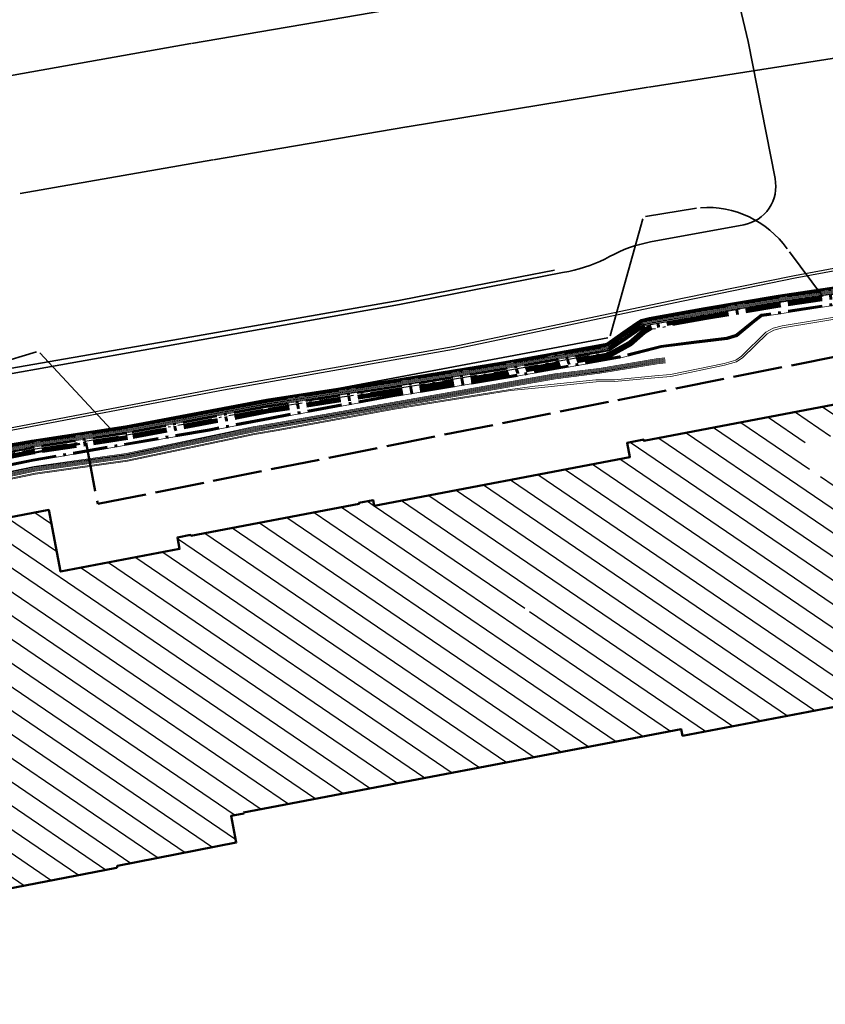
# Model space of a CAD drawing. Extents: x 3503739 to 3504470, y 5375172 to 5375561.
# Tile 111 of 121: x 3504166 to 3504206, y 5375351 to 5375401. Entities that reach past the tile are written whole.
import ezdxf

# ---------------------------------------------------------------- set-up
doc = ezdxf.new("R2010")
doc.units = 0
doc.header["$MEASUREMENT"] = 0
doc.linetypes.add('202', pattern=[2.64, 1.75, -0.38, 0.13, -0.38])
doc.linetypes.add('4', pattern=[6, 2.5, -0.5, 2.5, -0.5])
for name, color, linetype in [('1WB_LICHT_KSR', 7, 'Continuous'), ('4WB_BESTAND_1_BA', 7, 'Continuous'), ('4WB_G_LEITUNG', 7, 'Continuous'), ('_4WP_NEUEGRENZE', 7, 'Continuous'), ('_4WP_STADT_BEW_S', 7, 'Continuous'), ('K_FLURSTUECKE', 7, 'Continuous'), ('K_GEBAEUDE', 7, 'Continuous')]:
    doc.layers.add(name, color=color, linetype=linetype)

# ---------------------------------------------------------------- blocks, each defined once
blk = doc.blocks.new('_X0')
at = {"color": 252, "linetype": 'Continuous', "lineweight": 25}
for p, q in [((53.54, 24.826), (54.184, 24.388)), ((50.819, 24.258), (52.188, 23.327)), ((52.21, 24.522), (53.576, 23.592)), ((48.039, 23.731), (49.411, 22.797)), ((49.429, 23.995), (50.8, 23.062)), ((45.259, 23.204), (55.701, 16.098)), ((46.649, 23.468), (48.755, 22.035)), ((53.811, 23.432), (54.379, 23.046)), ((44.064, 22.808), (55.965, 14.708)), ((53.127, 22.688), (53.194, 22.642)), ((41.379, 22.216), (56.493, 11.93)), ((42.768, 22.48), (56.229, 13.319)), ((50.351, 22.158), (50.418, 22.112)), ((51.739, 22.423), (51.806, 22.377)), ((38.602, 21.687), (55.072, 10.478)), ((39.991, 21.951), (56.52, 10.702)), ((48.962, 21.893), (49.029, 21.848)), ((52.745, 21.738), (52.837, 21.675)), ((54.087, 22.035), (54.223, 21.942)), ((54.382, 21.834), (54.644, 21.655)), ((35.825, 21.158), (37.018, 20.346)), ((37.213, 21.422), (53.682, 10.214)), ((49.969, 21.208), (50.714, 20.702)), ((51.357, 21.473), (51.452, 21.409)), ((29.47, 20.644), (31.303, 19.396)), ((30.776, 20.965), (30.937, 20.855)), ((33.047, 20.629), (34.161, 19.871)), ((34.436, 20.893), (35.589, 20.108)), ((52.39, 20.77), (55.173, 18.876)), ((53.775, 21.037), (54.909, 20.265)), ((26.694, 20.114), (28.582, 18.829)), ((28.082, 20.379), (29.874, 19.159)), ((31.659, 20.364), (32.732, 19.634)), ((37.151, 20.255), (52.293, 9.95)), ((51.004, 20.504), (55.437, 17.487)), ((23.917, 19.585), (41.178, 7.837)), ((25.305, 19.849), (28.809, 17.465)), ((21.14, 19.055), (38.4, 7.309)), ((22.529, 19.32), (39.789, 7.573)), ((19.668, 18.848), (37.01, 7.045)), ((37.378, 18.891), (50.904, 9.686)), ((35.074, 18.04), (48.125, 9.157)), ((36.502, 18.277), (49.514, 9.422)), ((17.759, 17.728), (34.232, 6.517)), ((19.147, 17.992), (35.621, 6.781)), ((32.216, 17.565), (45.346, 8.629)), ((33.645, 17.803), (46.736, 8.893)), ((14.982, 17.198), (31.857, 5.713)), ((16.37, 17.463), (33.248, 5.977)), ((29.359, 17.091), (42.568, 8.101)), ((30.788, 17.328), (43.957, 8.365)), ((12.205, 16.669), (29.077, 5.186)), ((13.593, 16.934), (30.467, 5.45)), ((9.428, 16.14), (26.296, 4.66)), ((10.817, 16.404), (27.687, 4.923)), ((4.979, 15.538), (21.734, 4.136)), ((6.315, 15.839), (6.65, 15.611)), ((6.651, 15.61), (14.315, 10.394)), ((8.04, 15.875), (24.906, 4.396)), ((-10.616, 15.266), (-9.775, 14.693)), ((3.59, 15.274), (20.345, 3.872)), ((-13.394, 14.737), (6.455, 1.228)), ((-12.005, 15.001), (-9.509, 13.303)), ((0.813, 14.745), (17.567, 3.343)), ((2.202, 15.01), (18.956, 3.607)), ((-14.368, 14.19), (5.066, 0.964)), ((-1.965, 14.216), (14.789, 2.814)), ((-0.576, 14.481), (16.178, 3.079)), ((-15.236, 13.571), (3.677, 0.7)), ((-3.351, 13.95), (13.4, 2.55)), ((-18.017, 13.045), (0.899, 0.171)), ((-16.626, 13.308), (2.288, 0.435)), ((-4.098, 13.249), (12.011, 2.286)), ((-24.523, 12.634), (-23.723, 12.09)), ((-19.408, 12.782), (-0.432, -0.133)), ((-6.878, 12.722), (9.233, 1.757)), ((-5.488, 12.985), (10.622, 2.021)), ((-27.296, 12.102), (-20.206, 7.277)), ((-25.909, 12.368), (-18.815, 7.54)), ((-22.19, 12.256), (-16.034, 8.066)), ((-20.799, 12.519), (-0.402, -1.363)), ((-8.268, 12.458), (7.844, 1.493)), ((-28.349, 11.609), (-21.368, 6.858)), ((-23.58, 11.993), (-17.425, 7.803)), ((-28.096, 10.227), (-8.388, -3.185)), ((14.561, 10.227), (23.516, 4.133)), ((-27.843, 8.845), (-9.772, -3.453)), ((-30.478, 8.219), (-12.54, -3.988)), ((-29.086, 8.482), (-11.156, -3.721)), ((-15.994, 8.039), (-15.868, 7.953)), ((-33.261, 7.695), (-15.308, -4.524)), ((-31.869, 7.957), (-13.924, -4.256)), ((-17.385, 7.776), (-16.094, 6.897)), ((-15.809, 7.914), (-1.585, -1.767)), ((-20.166, 7.25), (-18.875, 6.371)), ((-18.776, 7.513), (-17.484, 6.634)), ((-33.72, 6.797), (-16.693, -4.791)), ((-21.31, 6.818), (-20.266, 6.108)), ((-17.444, 6.607), (-4.348, -2.306)), ((-16.054, 6.87), (-2.967, -2.036)), ((-20.226, 6.081), (-7.004, -2.918)), ((-18.835, 6.344), (-5.73, -2.575)), ((-33.455, 5.407), (-18.077, -5.059)), ((-33.189, 4.017), (-19.461, -5.327)), ((-32.923, 2.626), (-20.845, -5.594)), ((-32.658, 1.236), (-22.229, -5.862)), ((-32.391, -0.155), (-23.613, -6.129)), ((-32.125, -1.546), (-24.583, -6.679)), ((-31.858, -2.937), (-24.318, -8.069)), ((-31.591, -4.328), (-25.158, -8.707)), ((-31.325, -5.72), (-26.549, -8.97)), ((-31.222, -6.999), (-27.939, -9.233)), ((-30.971, -8.38), (-29.33, -9.497)), ((-30.72, -9.76), (-30.72, -9.76))]:
    blk.add_line(p, q, dxfattribs=at)

msp = doc.modelspace()

# ---------------------------------------------------------------- linework, layer by layer
at = {"layer": '1WB_LICHT_KSR', "color": 190, "linetype": 'Continuous', "lineweight": 35}
for points in [[(3504211.482, 5375387.747), (3504204.093, 5375386.637), (3504200.361, 5375386.007), (3504198.385, 5375385.654), (3504197.529, 5375385.502), (3504197.127, 5375385.403), (3504196.903, 5375385.267), (3504196.197, 5375384.767), (3504195.376, 5375384.2), (3504194.928, 5375384.114), (3504190.09, 5375383.252), (3504184.33, 5375382.312), (3504178.06, 5375381.347), (3504170.886, 5375379.997), (3504166.111, 5375379.267), (3504160.829, 5375378.367), (3504155.198, 5375377.077), (3504137.903, 5375373.707), (3504132.982, 5375372.797), (3504109.346, 5375368.287), (3504102.663, 5375366.987), (3504097.025, 5375367.877), (3504085.013, 5375369.557)], [(3504211.489, 5375387.698), (3504204.101, 5375386.588), (3504200.369, 5375385.958), (3504199.878, 5375385.87), (3504198.394, 5375385.605), (3504197.539, 5375385.453), (3504197.146, 5375385.356), (3504196.93, 5375385.225), (3504196.226, 5375384.726), (3504195.396, 5375384.153), (3504194.937, 5375384.065), (3504190.098, 5375383.203), (3504184.339, 5375382.263), (3504178.069, 5375381.298), (3504170.894, 5375379.948), (3504166.119, 5375379.218), (3504160.839, 5375378.318)]]:
    msp.add_lwpolyline(points, dxfattribs=at)
at = {"layer": '4WB_BESTAND_1_BA', "color": 250, "linetype": '202', "lineweight": 25}
for points in [[(3504084.957, 5375369.157), (3504096.969, 5375367.485), (3504102.671, 5375366.579), (3504109.123, 5375367.836), (3504109.418, 5375367.895), (3504133.054, 5375372.405), (3504137.983, 5375373.315), (3504155.282, 5375376.685), (3504166.187, 5375378.826), (3504170.96, 5375379.556), (3504178.141, 5375380.906), (3504184.411, 5375381.871), (3504190.162, 5375382.811), (3504195.529, 5375383.768), (3504196.496, 5375384.302), (3504197.186, 5375384.911), (3504197.599, 5375385.159), (3504200.134, 5375385.614), (3504200.417, 5375385.664), (3504204.149, 5375386.294), (3504211.531, 5375387.404)], [(3504211.496, 5375387.649), (3504204.109, 5375386.539), (3504200.377, 5375385.909), (3504199.887, 5375385.821), (3504198.403, 5375385.556), (3504197.549, 5375385.404), (3504197.165, 5375385.309), (3504196.957, 5375385.183), (3504196.255, 5375384.685), (3504195.416, 5375384.106), (3504194.946, 5375384.016), (3504190.106, 5375383.154), (3504184.348, 5375382.214), (3504178.078, 5375381.249), (3504170.902, 5375379.899), (3504166.127, 5375379.169), (3504160.849, 5375378.269)], [(3504211.503, 5375387.6), (3504204.117, 5375386.49), (3504200.385, 5375385.86), (3504199.896, 5375385.772), (3504198.412, 5375385.507), (3504197.559, 5375385.355), (3504197.184, 5375385.262), (3504196.984, 5375385.141), (3504196.284, 5375384.644), (3504195.436, 5375384.059), (3504194.955, 5375383.967), (3504190.114, 5375383.105), (3504184.357, 5375382.165), (3504178.087, 5375381.2), (3504170.91, 5375379.85), (3504166.135, 5375379.12), (3504160.859, 5375378.22)], [(3504211.566, 5375387.159), (3504204.189, 5375386.049), (3504200.457, 5375385.419), (3504197.689, 5375384.919), (3504197.336, 5375384.706), (3504196.641, 5375384.097), (3504195.614, 5375383.528), (3504190.202, 5375382.566), (3504184.456, 5375381.626), (3504178.186, 5375380.661), (3504171, 5375379.311), (3504166.232, 5375378.581), (3504155.332, 5375376.44), (3504138.033, 5375373.07), (3504133.099, 5375372.16), (3504109.463, 5375367.65), (3504109.173, 5375367.591), (3504102.676, 5375366.324), (3504096.934, 5375367.24), (3504084.922, 5375368.907)], [(3504211.559, 5375387.208), (3504204.181, 5375386.098), (3504200.449, 5375385.468), (3504200.169, 5375385.418), (3504197.671, 5375384.967), (3504197.306, 5375384.747), (3504196.612, 5375384.138), (3504195.597, 5375383.576), (3504190.194, 5375382.615), (3504184.447, 5375381.675), (3504178.177, 5375380.71), (3504170.992, 5375379.36), (3504166.223, 5375378.63), (3504155.322, 5375376.489), (3504138.023, 5375373.119), (3504133.09, 5375372.209), (3504109.454, 5375367.699), (3504109.163, 5375367.64), (3504102.675, 5375366.375), (3504096.941, 5375367.289), (3504084.929, 5375368.957)], [(3504211.552, 5375387.257), (3504204.173, 5375386.147), (3504200.441, 5375385.517), (3504200.166, 5375385.468), (3504197.653, 5375385.015), (3504197.276, 5375384.788), (3504196.583, 5375384.179), (3504195.58, 5375383.624), (3504190.186, 5375382.664), (3504184.438, 5375381.724), (3504178.168, 5375380.759), (3504170.984, 5375379.409), (3504166.214, 5375378.679), (3504155.312, 5375376.538), (3504138.013, 5375373.168), (3504133.081, 5375372.258), (3504109.445, 5375367.748), (3504109.153, 5375367.689), (3504102.674, 5375366.426), (3504096.948, 5375367.338), (3504084.936, 5375369.007)], [(3504211.545, 5375387.306), (3504204.165, 5375386.196), (3504200.433, 5375385.566), (3504200.151, 5375385.516), (3504197.635, 5375385.063), (3504197.246, 5375384.829), (3504196.554, 5375384.22), (3504195.563, 5375383.672), (3504190.178, 5375382.713), (3504184.429, 5375381.773), (3504178.159, 5375380.808), (3504170.976, 5375379.458), (3504166.205, 5375378.728), (3504155.302, 5375376.587), (3504138.003, 5375373.217), (3504133.072, 5375372.307), (3504109.436, 5375367.797), (3504109.143, 5375367.738), (3504102.673, 5375366.477), (3504096.955, 5375367.387), (3504084.943, 5375369.057)], [(3504211.538, 5375387.355), (3504204.157, 5375386.245), (3504200.425, 5375385.615), (3504200.143, 5375385.565), (3504197.617, 5375385.111), (3504197.216, 5375384.87), (3504196.525, 5375384.261), (3504195.546, 5375383.72), (3504190.17, 5375382.762), (3504184.42, 5375381.822), (3504178.15, 5375380.857), (3504170.968, 5375379.507), (3504166.196, 5375378.777), (3504155.292, 5375376.636), (3504137.993, 5375373.266), (3504133.063, 5375372.356), (3504109.427, 5375367.846), (3504109.133, 5375367.787), (3504102.672, 5375366.528), (3504096.962, 5375367.436), (3504084.95, 5375369.107)], [(3504211.545, 5375386.954), (3504203.624, 5375385.716), (3504203.227, 5375385.676), (3504202.845, 5375385.376), (3504201.956, 5375384.652), (3504201.468, 5375384.505), (3504199.8, 5375384.296), (3504198.124, 5375384.086), (3504196.005, 5375383.547), (3504190.21, 5375382.517), (3504184.465, 5375381.577), (3504178.225, 5375380.436), (3504175.148, 5375379.841), (3504166.164, 5375378.301), (3504155.406, 5375376.141), (3504138.075, 5375372.845), (3504137.172, 5375372.678), (3504133.64, 5375372.019), (3504122.158, 5375369.841), (3504109.501, 5375367.447), (3504107.907, 5375367.141), (3504102.752, 5375366.161), (3504096.537, 5375367.076), (3504085.429, 5375368.676)], [(3504211.553, 5375386.904), (3504203.631, 5375385.667), (3504203.247, 5375385.627), (3504202.876, 5375385.337), (3504201.98, 5375384.607), (3504201.483, 5375384.457), (3504200.798, 5375384.37), (3504199.806, 5375384.246), (3504198.133, 5375384.037), (3504196.016, 5375383.498), (3504190.218, 5375382.468), (3504184.474, 5375381.528), (3504178.234, 5375380.387), (3504175.157, 5375379.792), (3504166.173, 5375378.252), (3504155.416, 5375376.092)], [(3504211.56, 5375386.855), (3504203.637, 5375385.617), (3504203.266, 5375385.579), (3504202.907, 5375385.298), (3504202.004, 5375384.562), (3504201.497, 5375384.409), (3504200.804, 5375384.32), (3504199.812, 5375384.196), (3504198.142, 5375383.988), (3504196.027, 5375383.449), (3504190.226, 5375382.419), (3504184.483, 5375381.479), (3504178.243, 5375380.338), (3504175.166, 5375379.743), (3504166.182, 5375378.203), (3504155.426, 5375376.043), (3504138.093, 5375372.747), (3504137.19, 5375372.58), (3504133.658, 5375371.921), (3504122.176, 5375369.743), (3504109.519, 5375367.349), (3504107.925, 5375367.043), (3504105.683, 5375366.616)], [(3504197.314, 5375385.046), (3504197.119, 5375384.931), (3504196.421, 5375384.439), (3504195.512, 5375383.816), (3504190.154, 5375382.86), (3504184.402, 5375381.92), (3504178.132, 5375380.955), (3504170.952, 5375379.605), (3504166.178, 5375378.875), (3504155.272, 5375376.734), (3504137.973, 5375373.364), (3504133.045, 5375372.454), (3504109.409, 5375367.944), (3504109.113, 5375367.885), (3504102.67, 5375366.63), (3504096.976, 5375367.534), (3504084.964, 5375369.207)], [(3504197.288, 5375385.089), (3504197.092, 5375384.973), (3504196.393, 5375384.48), (3504195.495, 5375383.864), (3504190.146, 5375382.909), (3504184.393, 5375381.969), (3504178.123, 5375381.004), (3504170.944, 5375379.654), (3504166.169, 5375378.924), (3504155.262, 5375376.783), (3504137.963, 5375373.413), (3504133.036, 5375372.503), (3504109.4, 5375367.993), (3504109.103, 5375367.934), (3504102.669, 5375366.681), (3504096.983, 5375367.583), (3504084.971, 5375369.257)]]:
    msp.add_lwpolyline(points, dxfattribs=at)
at = {"layer": '4WB_BESTAND_1_BA', "color": 116, "linetype": 'Continuous', "lineweight": 13}
for points in [[(3504160.859, 5375378.22), (3504166.135, 5375379.121), (3504170.909, 5375379.851), (3504178.088, 5375381.201), (3504184.359, 5375382.166), (3504190.113, 5375383.106), (3504194.955, 5375383.967), (3504195.437, 5375384.059), (3504196.285, 5375384.644), (3504196.983, 5375385.141), (3504197.183, 5375385.261), (3504197.558, 5375385.355), (3504198.412, 5375385.507), (3504199.896, 5375385.772), (3504200.384, 5375385.861), (3504204.117, 5375386.491), (3504211.503, 5375387.601)], [(3504160.896, 5375378.277), (3504166.127, 5375379.17), (3504170.901, 5375379.9), (3504178.079, 5375381.25), (3504184.35, 5375382.215), (3504190.105, 5375383.155), (3504194.946, 5375384.016), (3504195.417, 5375384.106), (3504196.256, 5375384.685), (3504196.956, 5375385.183), (3504197.164, 5375385.308), (3504197.548, 5375385.404), (3504198.403, 5375385.556), (3504199.887, 5375385.821), (3504200.376, 5375385.91), (3504204.109, 5375386.54), (3504211.496, 5375387.65)], [(3504211.531, 5375387.403), (3504204.149, 5375386.293), (3504200.418, 5375385.663), (3504199.932, 5375385.576), (3504198.448, 5375385.311), (3504197.6, 5375385.159), (3504197.261, 5375385.075), (3504197.093, 5375384.973), (3504196.399, 5375384.48), (3504195.515, 5375383.871), (3504194.991, 5375383.771), (3504190.147, 5375382.908), (3504184.391, 5375381.968), (3504178.122, 5375381.003), (3504170.943, 5375379.653), (3504166.167, 5375378.923), (3504160.899, 5375378.024)], [(3504211.524, 5375387.452), (3504204.141, 5375386.342), (3504200.41, 5375385.712), (3504199.923, 5375385.625), (3504198.439, 5375385.36), (3504197.59, 5375385.208), (3504197.242, 5375385.122), (3504197.066, 5375385.015), (3504196.37, 5375384.521), (3504195.495, 5375383.918), (3504194.982, 5375383.82), (3504190.139, 5375382.957), (3504184.382, 5375382.017), (3504178.113, 5375381.052), (3504170.935, 5375379.702), (3504166.159, 5375378.972), (3504160.936, 5375378.081)]]:
    msp.add_lwpolyline(points, dxfattribs=at)
at = {"layer": '4WB_BESTAND_1_BA', "color": 251, "linetype": 'Continuous', "lineweight": 13}
for points in [[(3504211.517, 5375387.502), (3504204.133, 5375386.392), (3504200.401, 5375385.762), (3504199.914, 5375385.674), (3504198.43, 5375385.409), (3504197.579, 5375385.257), (3504197.222, 5375385.168), (3504197.038, 5375385.057), (3504196.342, 5375384.562), (3504195.476, 5375383.965), (3504194.973, 5375383.869), (3504190.13, 5375383.007), (3504184.375, 5375382.067), (3504178.105, 5375381.102), (3504170.926, 5375379.752), (3504166.151, 5375379.022), (3504160.879, 5375378.122)], [(3504211.51, 5375387.551), (3504204.125, 5375386.441), (3504200.393, 5375385.811), (3504199.905, 5375385.723), (3504198.421, 5375385.458), (3504197.569, 5375385.306), (3504197.203, 5375385.215), (3504197.011, 5375385.099), (3504196.313, 5375384.603), (3504195.456, 5375384.012), (3504194.964, 5375383.918), (3504190.122, 5375383.056), (3504184.366, 5375382.116), (3504178.096, 5375381.151), (3504170.918, 5375379.801), (3504166.143, 5375379.071), (3504160.916, 5375378.179)]]:
    msp.add_lwpolyline(points, dxfattribs=at)
at = {"layer": '4WB_BESTAND_1_BA', "color": 35, "linetype": 'Continuous', "lineweight": 13}
msp.add_lwpolyline([(3504211.559, 5375386.865), (3504203.637, 5375385.627), (3504203.262, 5375385.59), (3504202.9, 5375385.305), (3504202, 5375384.571), (3504201.495, 5375384.418), (3504200.804, 5375384.33), (3504199.81, 5375384.206), (3504198.141, 5375383.997), (3504196.025, 5375383.458), (3504190.223, 5375382.428), (3504184.48, 5375381.488), (3504178.242, 5375380.347), (3504175.165, 5375379.752), (3504166.181, 5375378.212), (3504155.424, 5375376.052)], dxfattribs=at)
at = {"layer": '4WB_BESTAND_1_BA', "color": 7, "linetype": 'Continuous', "lineweight": 13}
for points in [[(3504211.595, 5375386.306), (3504204.305, 5375385.095), (3504203.848, 5375384.973), (3504203.478, 5375384.778), (3504202.238, 5375383.556), (3504201.936, 5375383.353), (3504201.343, 5375383.185), (3504198.618, 5375382.616), (3504197.817, 5375382.544), (3504195.766, 5375382.357), (3504194.823, 5375382.347), (3504191.717, 5375382.019), (3504190.461, 5375381.861), (3504184.558, 5375380.901), (3504178.645, 5375379.821), (3504177.442, 5375379.611), (3504170.981, 5375378.262), (3504166.295, 5375377.602), (3504163.079, 5375376.932)], [(3504211.61, 5375386.207), (3504204.326, 5375384.997), (3504203.885, 5375384.879), (3504203.538, 5375384.696), (3504202.302, 5375383.478), (3504201.979, 5375383.261), (3504201.367, 5375383.088), (3504198.638, 5375382.518), (3504197.826, 5375382.444), (3504195.771, 5375382.257), (3504194.829, 5375382.247), (3504191.727, 5375381.92), (3504190.469, 5375381.812), (3504184.567, 5375380.852), (3504178.654, 5375379.772), (3504177.451, 5375379.562), (3504170.987, 5375378.212), (3504166.303, 5375377.552), (3504163.089, 5375376.882)], [(3504198.333, 5375383.414), (3504197.904, 5375383.363), (3504194.996, 5375382.879), (3504192.733, 5375382.598), (3504178.592, 5375380.116), (3504177.389, 5375379.906), (3504175.806, 5375379.576), (3504170.931, 5375378.557), (3504166.242, 5375377.897), (3504163.019, 5375377.226), (3504161.055, 5375376.846), (3504155.511, 5375375.695), (3504154.939, 5375375.588), (3504137.241, 5375372.305), (3504133.71, 5375371.64), (3504122.228, 5375369.47), (3504108.516, 5375366.9), (3504107.691, 5375366.746), (3504102.832, 5375365.844), (3504096.3, 5375366.74), (3504085.386, 5375368.37)], [(3504198.327, 5375383.464), (3504197.897, 5375383.413), (3504194.989, 5375382.928), (3504192.726, 5375382.647), (3504178.583, 5375380.165), (3504177.38, 5375379.955), (3504175.796, 5375379.625), (3504170.922, 5375378.606), (3504166.233, 5375377.946), (3504163.009, 5375377.275), (3504161.045, 5375376.895), (3504155.501, 5375375.744), (3504154.93, 5375375.637), (3504137.232, 5375372.354), (3504133.701, 5375371.689), (3504122.219, 5375369.519), (3504108.507, 5375366.949), (3504107.682, 5375366.795), (3504102.831, 5375365.895), (3504096.307, 5375366.789), (3504085.393, 5375368.419)], [(3504085.358, 5375368.174), (3504096.272, 5375366.544), (3504102.836, 5375365.64), (3504107.727, 5375366.55), (3504108.552, 5375366.704), (3504122.264, 5375369.274), (3504133.746, 5375371.444), (3504137.277, 5375372.109), (3504154.975, 5375375.392), (3504155.551, 5375375.499), (3504161.095, 5375376.65), (3504163.059, 5375377.03), (3504166.278, 5375377.701), (3504170.967, 5375378.361), (3504175.846, 5375379.38), (3504177.425, 5375379.71), (3504178.628, 5375379.92), (3504192.761, 5375382.402), (3504195.024, 5375382.683), (3504197.932, 5375383.163), (3504198.357, 5375383.214)], [(3504085.365, 5375368.223), (3504096.279, 5375366.593), (3504102.835, 5375365.691), (3504107.718, 5375366.599), (3504108.543, 5375366.753), (3504122.255, 5375369.323), (3504133.737, 5375371.493), (3504137.268, 5375372.158), (3504154.966, 5375375.441), (3504155.541, 5375375.548), (3504161.085, 5375376.699), (3504163.049, 5375377.079), (3504166.269, 5375377.75), (3504170.958, 5375378.41), (3504175.836, 5375379.429), (3504177.416, 5375379.759), (3504178.619, 5375379.969), (3504192.754, 5375382.451), (3504195.017, 5375382.732), (3504197.925, 5375383.213), (3504198.351, 5375383.264)], [(3504198.345, 5375383.314), (3504197.918, 5375383.263), (3504195.01, 5375382.781), (3504192.747, 5375382.5), (3504178.61, 5375380.018), (3504177.407, 5375379.808), (3504175.826, 5375379.478), (3504170.949, 5375378.459), (3504166.26, 5375377.799), (3504163.039, 5375377.128), (3504161.075, 5375376.748), (3504155.531, 5375375.597), (3504154.957, 5375375.49), (3504137.259, 5375372.207), (3504133.728, 5375371.542), (3504122.246, 5375369.372), (3504108.534, 5375366.802), (3504107.709, 5375366.648), (3504102.834, 5375365.742), (3504096.286, 5375366.642), (3504085.372, 5375368.272)], [(3504085.379, 5375368.321), (3504096.293, 5375366.691), (3504102.833, 5375365.793), (3504107.7, 5375366.697), (3504108.525, 5375366.851), (3504122.237, 5375369.421), (3504133.719, 5375371.591), (3504137.25, 5375372.256), (3504154.948, 5375375.539), (3504155.521, 5375375.646), (3504161.065, 5375376.797), (3504163.029, 5375377.177), (3504166.251, 5375377.848), (3504170.94, 5375378.508), (3504175.816, 5375379.527), (3504177.398, 5375379.857), (3504178.601, 5375380.067), (3504192.74, 5375382.549), (3504195.003, 5375382.83), (3504197.911, 5375383.313), (3504198.339, 5375383.364)]]:
    msp.add_lwpolyline(points, dxfattribs=at)
at = {"layer": '4WB_G_LEITUNG', "color": 6, "linetype": 'Continuous', "lineweight": 25}
for points in [[(3504085.477, 5375370.552), (3504097.382, 5375368.712), (3504103.166, 5375368.061), (3504109.274, 5375369.243), (3504121.004, 5375371.493), (3504132.565, 5375373.562), (3504133.716, 5375373.742), (3504134.949, 5375373.882), (3504140.444, 5375375.053), (3504152.251, 5375377.263), (3504164.06, 5375379.593), (3504175.875, 5375381.843), (3504187.576, 5375383.913), (3504199.26, 5375386.373), (3504204.957, 5375387.533), (3504211.05, 5375388.662), (3504223.011, 5375390.112), (3504223.231, 5375390.163), (3504230.399, 5375391.802), (3504234.778, 5375392.122), (3504242.124, 5375392.542), (3504246.704, 5375392.722), (3504246.978, 5375392.732)], [(3504246.974, 5375392.842), (3504246.699, 5375392.832), (3504242.119, 5375392.652), (3504234.771, 5375392.232), (3504230.382, 5375391.911), (3504223.206, 5375390.27), (3504222.992, 5375390.221), (3504211.033, 5375388.771), (3504204.936, 5375387.641), (3504199.237, 5375386.48), (3504187.555, 5375384.021), (3504175.855, 5375381.951), (3504164.039, 5375379.701), (3504152.23, 5375377.371), (3504140.423, 5375375.161), (3504134.932, 5375373.991), (3504133.701, 5375373.851), (3504132.546, 5375373.671), (3504120.984, 5375371.601), (3504109.253, 5375369.351), (3504103.161, 5375368.172), (3504097.397, 5375368.821), (3504085.494, 5375370.661)]]:
    msp.add_lwpolyline(points, dxfattribs=at)
at = {"layer": '_4WP_NEUEGRENZE', "color": 7, "linetype": '4', "lineweight": 50}
msp.add_lwpolyline([(3504100.614, 5375362.972), (3504146.062, 5375371.536), (3504145.468, 5375374.709), (3504168.883, 5375379.145), (3504169.469, 5375376.032), (3504232.869, 5375388.699), (3504233.364, 5375386.05), (3504241.5, 5375387.58), (3504267.489, 5375392.467), (3504286.796, 5375396.097), (3504304.757, 5375399.475), (3504315.022, 5375401.405)], dxfattribs=at)
at = {"layer": '_4WP_STADT_BEW_S', "color": 5, "linetype": 'Continuous', "lineweight": 35}
msp.add_lwpolyline([(3504200.994, 5375406.211), (3504202.577, 5375399.57), (3504203.942, 5375392.59, -0.417279), (3504202.343, 5375390.24), (3504197.598, 5375389.363, 0.080285), (3504195.517, 5375388.621, -0.07766), (3504193.439, 5375387.867), (3504193.12, 5375387.804), (3504184.831, 5375386.184), (3504163.864, 5375382.45, 0.070894)], format="xyb", dxfattribs=at)
at = {"layer": '_4WP_STADT_BEW_S', "color": 142, "linetype": 'Continuous', "lineweight": 35}
msp.add_lwpolyline([(3504192.723, 5375387.93), (3504187.474, 5375386.904), (3504184.793, 5375386.38), (3504172.607, 5375384.252), (3504163.814, 5375382.717, 0.070922), (3504162.855, 5375382.405, -0.070918), (3504161.896, 5375382.094), (3504160.264, 5375381.809, -0.070631), (3504159.252, 5375381.777, 0.070634), (3504158.241, 5375381.744), (3504154.88, 5375381.158), (3504154.325, 5375381.357), (3504152.691, 5375381.061), (3504152.207, 5375380.651), (3504125.695, 5375375.656), (3504125.645, 5375375.582, -0.236691), (3504119.374, 5375372.101), (3504116.104, 5375371.963, -0.083182), (3504114.258, 5375372.194), (3504101.428, 5375376.022, 0.222583), (3504098.707, 5375375.616, -0.093318), (3504096.613, 5375374.731), (3504096.365, 5375375.23)], format="xyb", dxfattribs=at)
at = {"layer": 'K_FLURSTUECKE', "color": 252, "linetype": 'Continuous', "lineweight": 35}
for p, q in [((3504174.246, 5375399.463), (3504184.074, 5375401.137)), ((3504184.074, 5375401.137), (3504174.246, 5375399.463)), ((3504174.246, 5375399.463), (3504184.074, 5375401.137)), ((3504184.074, 5375401.137), (3504174.246, 5375399.463)), ((3504164.396, 5375397.723), (3504174.214, 5375399.457)), ((3504164.396, 5375397.723), (3504174.214, 5375399.457)), ((3504207.614, 5375398.818), (3504197.516, 5375397.242)), ((3504197.516, 5375397.242), (3504207.614, 5375398.818)), ((3504207.614, 5375398.818), (3504197.516, 5375397.242)), ((3504197.516, 5375397.242), (3504207.614, 5375398.818)), ((3504197.484, 5375397.237), (3504185.226, 5375395.223)), ((3504185.226, 5375395.223), (3504197.484, 5375397.237)), ((3504197.484, 5375397.237), (3504185.226, 5375395.223)), ((3504185.226, 5375395.223), (3504197.484, 5375397.237)), ((3504185.194, 5375395.217), (3504175.366, 5375393.543)), ((3504175.366, 5375393.543), (3504185.194, 5375395.217)), ((3504185.194, 5375395.217), (3504175.366, 5375393.543)), ((3504175.366, 5375393.543), (3504185.194, 5375395.217)), ((3504175.334, 5375393.537), (3504165.516, 5375391.833)), ((3504165.516, 5375391.833), (3504175.334, 5375393.537)), ((3504175.334, 5375393.537), (3504165.516, 5375391.833)), ((3504165.516, 5375391.833), (3504175.334, 5375393.537)), ((3504197.339, 5375390.656), (3504199.941, 5375391.084)), ((3504199.941, 5375391.084), (3504197.339, 5375390.656)), ((3504197.339, 5375390.656), (3504199.941, 5375391.084)), ((3504199.941, 5375391.084), (3504197.339, 5375390.656)), ((3504195.547, 5375384.596), (3504197.213, 5375390.544)), ((3504197.213, 5375390.544), (3504195.547, 5375384.596)), ((3504195.547, 5375384.596), (3504197.213, 5375390.544)), ((3504197.213, 5375390.544), (3504195.547, 5375384.596)), ((3504204.67, 5375388.86), (3504206.35, 5375386.6)), ((3504206.35, 5375386.6), (3504204.67, 5375388.86)), ((3504204.67, 5375388.86), (3504206.35, 5375386.6)), ((3504206.35, 5375386.6), (3504204.67, 5375388.86)), ((3504170.328, 5375379.768), (3504195.422, 5375384.482)), ((3504195.422, 5375384.482), (3504170.328, 5375379.768)), ((3504170.328, 5375379.768), (3504195.422, 5375384.482)), ((3504195.422, 5375384.482), (3504170.328, 5375379.768)), ((3504146.066, 5375377.609), (3504166.354, 5375383.771)), ((3504166.354, 5375383.771), (3504146.066, 5375377.609)), ((3504146.066, 5375377.609), (3504166.354, 5375383.771)), ((3504166.354, 5375383.771), (3504146.066, 5375377.609)), ((3504166.518, 5375383.727), (3504170.162, 5375379.823)), ((3504170.162, 5375379.823), (3504166.518, 5375383.727)), ((3504166.518, 5375383.727), (3504170.162, 5375379.823)), ((3504170.162, 5375379.823), (3504166.518, 5375383.727))]:
    msp.add_line(p, q, dxfattribs=at)
msp.add_arc((3504200.481, 5375386.12), 5, 35.4854, 93.9193, dxfattribs=at)
msp.add_arc((3504200.481, 5375386.12), 5, 35.4854, 93.9193, dxfattribs=at)
msp.add_arc((3504200.481, 5375386.12), 5, 35.4854, 93.9193, dxfattribs=at)
msp.add_arc((3504200.481, 5375386.12), 5, 35.4854, 93.9193, dxfattribs=at)
at = {"layer": 'K_GEBAEUDE', "color": 252, "linetype": 'Continuous', "lineweight": 50}
for points in [[(3504162.46, 5375374.87), (3504166.98, 5375375.73), (3504167.58, 5375372.59), (3504173.64, 5375373.74), (3504173.53, 5375374.33), (3504174.2, 5375374.46), (3504174.21, 5375374.41), (3504182.77, 5375376.04), (3504182.76, 5375376.09), (3504183.49, 5375376.22), (3504183.54, 5375375.94), (3504196.55, 5375378.42), (3504196.41, 5375379.15), (3504197.26, 5375379.31), (3504197.27, 5375379.24), (3504206.97, 5375381.09)], [(3504162.46, 5375374.87), (3504166.98, 5375375.73), (3504167.58, 5375372.59), (3504173.64, 5375373.74), (3504173.53, 5375374.33), (3504174.2, 5375374.46), (3504174.21, 5375374.41), (3504182.77, 5375376.04), (3504182.76, 5375376.09), (3504183.49, 5375376.22), (3504183.54, 5375375.94), (3504196.55, 5375378.42), (3504196.41, 5375379.15), (3504197.26, 5375379.31), (3504197.27, 5375379.24), (3504206.97, 5375381.09)], [(3504210.63, 5375366.4), (3504199.23, 5375364.24), (3504199.17, 5375364.57), (3504176.89, 5375360.33)], [(3504210.63, 5375366.4), (3504199.23, 5375364.24), (3504199.17, 5375364.57), (3504176.89, 5375360.33)], [(3504176.89, 5375360.33), (3504176.9, 5375360.28), (3504176.26, 5375360.16), (3504176.52, 5375358.8), (3504170.47, 5375357.62), (3504170.44, 5375357.52), (3504170.34, 5375357.5), (3504152.24, 5375354)], [(3504176.89, 5375360.33), (3504176.9, 5375360.28), (3504176.26, 5375360.16), (3504176.52, 5375358.8), (3504170.47, 5375357.62), (3504170.44, 5375357.52), (3504170.34, 5375357.5), (3504152.24, 5375354)]]:
    msp.add_lwpolyline(points, dxfattribs=at)

# ---------------------------------------------------------------- block references
at = {"layer": 'K_GEBAEUDE'}
msp.add_blockref('_X0', (3504176.89, 5375360.33), dxfattribs=at)

doc.saveas('drawing.dxf')
